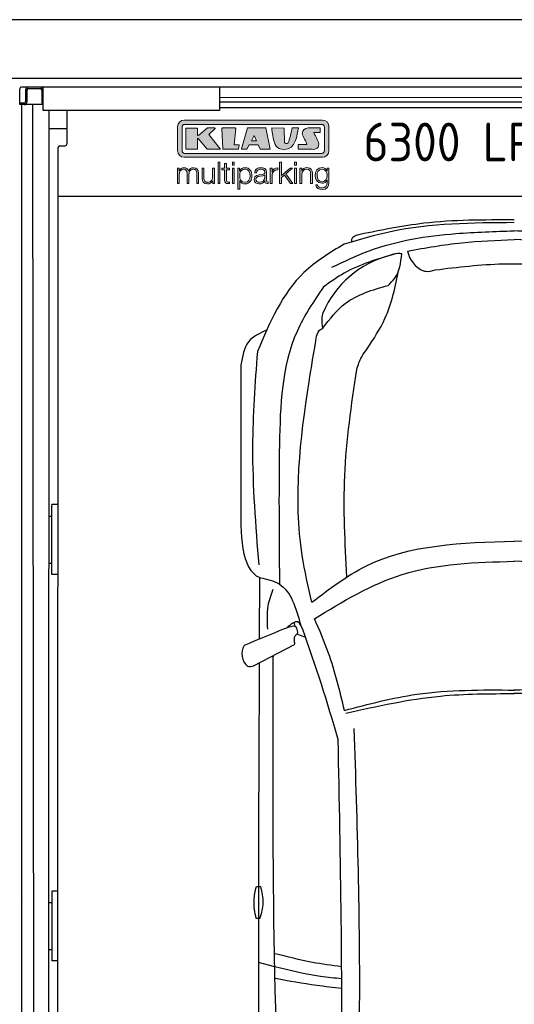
# Model space of a CAD drawing. Header units: millimetres. Extents: x 0 to 9541, y -929 to 5900.
# Tile 8 of 9: x 6100 to 7789, y 2537 to 5900. Entities that reach past the tile are written whole.
import ezdxf

# ---------------------------------------------------------------- set-up
doc = ezdxf.new("R2010")
doc.units = ezdxf.units.MM
for name, color, linetype, lineweight in [('car', 10, 'Continuous', 25), ('Gebäude', 7, 'Continuous', 25), ('Logo', 7, 'Continuous', 25), ('Plattform', 7, 'Continuous', 25)]:
    doc.layers.add(name, color=color, linetype=linetype, lineweight=lineweight)
doc.styles.get("Standard").update_dxf_attribs({"font": 'ISOCP.SHX'})

# ---------------------------------------------------------------- blocks, each defined once
blk = doc.blocks.new('KLAUS')
at = {"layer": 'Logo'}
h = blk.add_hatch(color=8, dxfattribs=at)
h.dxf.hatch_style = 2
edge = h.paths.add_edge_path()
edge.add_spline(control_points=[(3.6, 29.09), (2.88, 29.09), (2.3, 28.51), (2.3, 27.8), (2.3, 27.8), (2.3, 16.11), (2.3, 16.11), (2.3, 15.39), (2.88, 14.81), (3.6, 14.81), (3.6, 14.81), (71.16, 14.81), (71.16, 14.81), (71.88, 14.81), (72.46, 15.39), (72.46, 16.11), (72.46, 16.11), (72.46, 27.8), (72.46, 27.8), (72.46, 28.51), (71.88, 29.09), (71.16, 29.09), (71.16, 29.09), (3.6, 29.09), (3.6, 29.09), (3.6, 29.09), (3.6, 29.09), (3.6, 29.09)], knot_values=[0, 0, 0, 0, 1, 1, 1, 2, 2, 2, 3, 3, 3, 4, 4, 4, 5, 5, 5, 6, 6, 6, 7, 7, 7, 8, 8, 8, 9, 9, 9, 9], degree=3, periodic=0)
edge = h.paths.add_edge_path()
edge.add_spline(control_points=[(3.35, 31.23), (3.35, 31.23), (71.47, 31.23), (71.47, 31.23), (73.26, 31.23), (74.71, 29.77), (74.71, 27.99), (74.71, 27.99), (74.71, 16.17), (74.71, 16.17), (74.71, 14.38), (73.26, 12.93), (71.47, 12.93), (71.47, 12.93), (3.35, 12.93), (3.35, 12.93), (1.56, 12.93), (0.11, 14.38), (0.11, 16.17), (0.11, 16.17), (0.11, 27.99), (0.11, 27.99), (0.11, 29.77), (1.56, 31.23), (3.35, 31.23), (3.35, 31.23), (3.35, 31.23), (3.35, 31.23)], knot_values=[0, 0, 0, 0, 1, 1, 1, 2, 2, 2, 3, 3, 3, 4, 4, 4, 5, 5, 5, 6, 6, 6, 7, 7, 7, 8, 8, 8, 9, 9, 9, 9], degree=3, periodic=0)
h = blk.add_hatch(color=8, dxfattribs=at)
h.dxf.hatch_style = 2
edge = h.paths.add_edge_path()
edge.add_spline(control_points=[(4.5, 27.33), (4.5, 27.33), (9.7, 27.33), (9.7, 27.33), (9.84, 27.33), (9.96, 27.22), (9.96, 27.08), (9.96, 27.08), (9.96, 23.69), (9.96, 23.69), (9.96, 23.69), (9.94, 23.64), (10.04, 23.59), (10.14, 23.53), (10.2, 23.57), (10.2, 23.57), (10.2, 23.57), (10.51, 23.75), (10.51, 23.75), (10.51, 23.75), (14.94, 27.33), (14.94, 27.33), (14.94, 27.33), (18.41, 27.33), (18.41, 27.33), (18.41, 27.33), (18.49, 27.33), (18.56, 27.2), (18.65, 27.04), (18.53, 26.91), (18.53, 26.91), (18.53, 26.91), (15.49, 24.11), (15.49, 24.11), (15.49, 24.11), (21.14, 17.06), (21.14, 17.06), (21.14, 17.06), (21.13, 16.91), (21.13, 16.91), (21.08, 16.84), (20.99, 16.82), (20.99, 16.82), (20.99, 16.82), (14.7, 16.82), (14.7, 16.82), (14.7, 16.82), (10.26, 22.17), (10.26, 22.17), (10.26, 22.17), (10.19, 22.24), (10.08, 22.21), (9.97, 22.18), (9.96, 22.11), (9.96, 22.11), (9.96, 22.11), (9.96, 17.08), (9.96, 17.08), (9.96, 16.94), (9.84, 16.82), (9.7, 16.82), (9.7, 16.82), (4.5, 16.82), (4.5, 16.82), (4.36, 16.82), (4.25, 16.94), (4.25, 17.08), (4.25, 17.08), (4.25, 27.08), (4.25, 27.08), (4.25, 27.22), (4.36, 27.33), (4.5, 27.33), (4.5, 27.33), (4.5, 27.33), (4.5, 27.33)], knot_values=[0, 0, 0, 0, 1, 1, 1, 2, 2, 2, 3, 3, 3, 4, 4, 4, 5, 5, 5, 6, 6, 6, 7, 7, 7, 8, 8, 8, 9, 9, 9, 10, 10, 10, 11, 11, 11, 12, 12, 12, 13, 13, 13, 14, 14, 14, 15, 15, 15, 16, 16, 16, 17, 17, 17, 18, 18, 18, 19, 19, 19, 20, 20, 20, 21, 21, 21, 22, 22, 22, 23, 23, 23, 24, 24, 24, 25, 25, 25, 25], degree=3, periodic=0)
h = blk.add_hatch(color=8, dxfattribs=at)
h.dxf.hatch_style = 2
h.paths.add_polyline_path([(22.42, 17.06), (21.97, 27.15), (22.24, 27.33), (28.55, 27.33), (28.86, 26.97), (28.01, 19.08), (30.26, 19.07), (30.44, 18.95), (30.08, 16.95), (29.49, 16.82), (22.6, 16.82)])
h = blk.add_hatch(color=8, dxfattribs=at)
h.paths.add_polyline_path([(36.52, 21.01), (38.93, 21.01), (37.87, 23.57)])
h.paths.add_polyline_path([(34.52, 27.33), (43.65, 27.33), (45.76, 16.94), (45.57, 16.82), (40.83, 16.82), (39.89, 18.95), (35.42, 18.95), (34.27, 16.82), (31.78, 16.82), (31.66, 17)])
h = blk.add_hatch(color=8, dxfattribs=at)
h.dxf.hatch_style = 2
edge = h.paths.add_edge_path()
edge.add_spline(control_points=[(52.69, 27.32), (52.69, 27.32), (52.88, 20.14), (52.88, 20.14), (53.01, 19.89), (53.2, 19.77), (53.43, 19.71), (53.91, 19.59), (54.43, 19.57), (54.64, 20.03), (55.23, 21.34), (56.27, 25.45), (56.6, 27.33), (56.6, 27.33), (59.77, 27.33), (59.77, 27.33), (58.77, 23.9), (58.56, 16.82), (52.63, 16.76), (48.72, 16.72), (48.01, 19.35), (47.27, 22.24), (46.89, 23.68), (46.54, 27.33), (46.54, 27.33), (46.54, 27.33), (52.69, 27.32), (52.69, 27.32), (52.69, 27.32), (52.69, 27.32), (52.69, 27.32)], knot_values=[0, 0, 0, 0, 1, 1, 1, 2, 2, 2, 3, 3, 3, 4, 4, 4, 5, 5, 5, 6, 6, 6, 7, 7, 7, 8, 8, 8, 9, 9, 9, 10, 10, 10, 10], degree=3, periodic=0)
h = blk.add_hatch(color=8, dxfattribs=at)
h.dxf.hatch_style = 2
edge = h.paths.add_edge_path()
edge.add_spline(control_points=[(64.46, 27.33), (64.46, 27.33), (70.31, 27.33), (70.31, 27.33), (70.31, 26.52), (70.31, 26.02), (70.31, 25.12), (70.31, 25.12), (67.3, 25.12), (67.3, 25.12), (67.24, 25.04), (67.25, 25.11), (67.25, 24.91), (67.25, 24.88), (69.73, 20.38), (69.73, 19.57), (69.73, 16.4), (67.22, 16.81), (65.9, 16.82), (65.9, 16.82), (59.59, 16.82), (59.59, 16.82), (59.59, 17.76), (59.59, 18.23), (59.59, 19.14), (59.59, 19.14), (63.75, 19.14), (63.75, 19.14), (63.82, 19.22), (63.81, 19.11), (63.81, 19.31), (63.81, 20.32), (61.58, 23.06), (61.58, 24.63), (61.58, 26.33), (62.83, 27.34), (64.46, 27.33), (64.46, 27.33), (64.46, 27.33), (64.46, 27.33)], knot_values=[0, 0, 0, 0, 1, 1, 1, 2, 2, 2, 3, 3, 3, 4, 4, 4, 5, 5, 5, 6, 6, 6, 7, 7, 7, 8, 8, 8, 9, 9, 9, 10, 10, 10, 11, 11, 11, 12, 12, 12, 13, 13, 13, 13], degree=3, periodic=0)
h = blk.add_hatch(color=30, dxfattribs=at)
h.dxf.hatch_style = 2
h.paths.add_polyline_path([(20.07, 0), (20.99, 0), (20.99, 10.45), (20.07, 10.45)])
h = blk.add_hatch(color=30, dxfattribs=at)
h.dxf.hatch_style = 2
edge = h.paths.add_edge_path()
edge.add_spline(control_points=[(24.22, 9.82), (24.22, 9.82), (23.3, 9.82), (23.3, 9.82), (23.3, 9.82), (23.3, 7.55), (23.3, 7.55), (23.3, 7.55), (21.98, 7.55), (21.98, 7.55), (21.98, 7.55), (21.98, 6.78), (21.98, 6.78), (21.98, 6.78), (23.3, 6.78), (23.3, 6.78), (23.3, 6.78), (23.3, 1.61), (23.3, 1.61), (23.28, 0.32), (23.71, -0.09), (24.94, -0.09), (25.22, -0.09), (25.48, -0.06), (25.76, -0.06), (25.76, -0.06), (25.76, 0.73), (25.76, 0.73), (25.5, 0.7), (25.23, 0.69), (24.97, 0.69), (24.31, 0.73), (24.22, 1.08), (24.22, 1.68), (24.22, 1.68), (24.22, 6.78), (24.22, 6.78), (24.22, 6.78), (25.76, 6.78), (25.76, 6.78), (25.76, 6.78), (25.76, 7.55), (25.76, 7.55), (25.76, 7.55), (24.22, 7.55), (24.22, 7.55), (24.22, 7.55), (24.22, 9.82), (24.22, 9.82), (24.22, 9.82), (24.22, 9.82), (24.22, 9.82)], knot_values=[0, 0, 0, 0, 1, 1, 1, 2, 2, 2, 3, 3, 3, 4, 4, 4, 5, 5, 5, 6, 6, 6, 7, 7, 7, 8, 8, 8, 9, 9, 9, 10, 10, 10, 11, 11, 11, 12, 12, 12, 13, 13, 13, 14, 14, 14, 15, 15, 15, 16, 16, 16, 17, 17, 17, 17], degree=3, periodic=0)
h = blk.add_hatch(color=30, dxfattribs=at)
h.paths.add_polyline_path([(27.1, 0), (28.03, 0), (28.03, 7.55), (27.1, 7.55)])
h.paths.add_polyline_path([(27.1, 8.98), (28.03, 8.98), (28.03, 10.45), (27.1, 10.45)])
h = blk.add_hatch(color=30, dxfattribs=at)
h.dxf.hatch_style = 2
h.paths.add_polyline_path([(50.4, 0), (51.32, 0), (51.32, 2.87), (52.82, 4.11), (55.8, 0), (56.96, 0), (53.52, 4.76), (56.74, 7.55), (55.51, 7.55), (51.32, 3.89), (51.32, 10.45), (50.4, 10.45)])
h = blk.add_hatch(color=30, dxfattribs=at)
h.paths.add_polyline_path([(57.74, 0), (58.66, 0), (58.66, 7.55), (57.74, 7.55)])
h.paths.add_polyline_path([(57.74, 8.98), (58.66, 8.98), (58.66, 10.45), (57.74, 10.45)])
h = blk.add_hatch(color=30, dxfattribs=at)
h.dxf.hatch_style = 2
edge = h.paths.add_edge_path()
edge.add_spline(control_points=[(0, 0), (0, 0), (0.92, 0), (0.92, 0), (0.92, 0), (0.92, 4.22), (0.92, 4.22), (0.94, 5.8), (1.58, 7), (3.18, 7), (4.35, 7), (4.77, 6.15), (4.76, 5.12), (4.76, 5.12), (4.76, 0), (4.76, 0), (4.76, 0), (5.68, 0), (5.68, 0), (5.68, 0), (5.68, 4.27), (5.68, 4.27), (5.68, 5.68), (6.14, 7), (7.73, 7), (9.05, 7), (9.52, 6.32), (9.52, 5.08), (9.52, 5.08), (9.52, 0), (9.52, 0), (9.52, 0), (10.44, 0), (10.44, 0), (10.44, 0), (10.44, 5.12), (10.44, 5.12), (10.44, 6.91), (9.59, 7.77), (7.94, 7.77), (6.94, 7.77), (5.99, 7.29), (5.54, 6.3), (5.26, 7.29), (4.36, 7.77), (3.37, 7.77), (2.17, 7.77), (1.38, 7.19), (0.89, 6.28), (0.89, 6.28), (0.85, 6.28), (0.85, 6.28), (0.85, 6.28), (0.85, 7.55), (0.85, 7.55), (0.85, 7.55), (0, 7.55), (0, 7.55), (0, 7.55), (0, 0), (0, 0), (0, 0), (0, 0), (0, 0)], knot_values=[0, 0, 0, 0, 1, 1, 1, 2, 2, 2, 3, 3, 3, 4, 4, 4, 5, 5, 5, 6, 6, 6, 7, 7, 7, 8, 8, 8, 9, 9, 9, 10, 10, 10, 11, 11, 11, 12, 12, 12, 13, 13, 13, 14, 14, 14, 15, 15, 15, 16, 16, 16, 17, 17, 17, 18, 18, 18, 19, 19, 19, 20, 20, 20, 21, 21, 21, 21], degree=3, periodic=0)
h = blk.add_hatch(color=30, dxfattribs=at)
h.dxf.hatch_style = 2
edge = h.paths.add_edge_path()
edge.add_spline(control_points=[(18.31, 7.55), (18.31, 7.55), (17.39, 7.55), (17.39, 7.55), (17.39, 7.55), (17.39, 3.59), (17.39, 3.59), (17.39, 2.05), (16.7, 0.56), (15.12, 0.56), (13.66, 0.56), (13.15, 1.27), (13.1, 2.64), (13.1, 2.64), (13.1, 7.55), (13.1, 7.55), (13.1, 7.55), (12.18, 7.55), (12.18, 7.55), (12.18, 7.55), (12.18, 2.65), (12.18, 2.65), (12.18, 0.89), (12.93, -0.22), (14.83, -0.22), (15.96, -0.22), (16.95, 0.35), (17.44, 1.36), (17.44, 1.36), (17.47, 1.36), (17.47, 1.36), (17.47, 1.36), (17.47, 0), (17.47, 0), (17.47, 0), (18.31, 0), (18.31, 0), (18.31, 0), (18.31, 7.55), (18.31, 7.55), (18.31, 7.55), (18.31, 7.55), (18.31, 7.55)], knot_values=[0, 0, 0, 0, 1, 1, 1, 2, 2, 2, 3, 3, 3, 4, 4, 4, 5, 5, 5, 6, 6, 6, 7, 7, 7, 8, 8, 8, 9, 9, 9, 10, 10, 10, 11, 11, 11, 12, 12, 12, 13, 13, 13, 14, 14, 14, 14], degree=3, periodic=0)
h = blk.add_hatch(color=30, dxfattribs=at)
edge = h.paths.add_edge_path()
edge.add_spline(control_points=[(35.84, 3.78), (35.84, 2.21), (35.12, 0.56), (33.37, 0.56), (31.4, 0.56), (30.72, 2.21), (30.72, 3.78), (30.72, 5.49), (31.33, 7), (33.37, 7), (35.12, 7), (35.84, 5.34), (35.84, 3.78), (35.84, 3.78), (35.84, 3.78), (35.84, 3.78)], knot_values=[0, 0, 0, 0, 1, 1, 1, 2, 2, 2, 3, 3, 3, 4, 4, 4, 5, 5, 5, 5], degree=3, periodic=0)
edge = h.paths.add_edge_path()
edge.add_spline(control_points=[(29.79, -2.8), (29.79, -2.8), (30.72, -2.8), (30.72, -2.8), (30.72, -2.8), (30.72, 1.43), (30.72, 1.43), (30.72, 1.43), (30.74, 1.43), (30.74, 1.43), (31.14, 0.35), (32.24, -0.22), (33.37, -0.22), (35.66, -0.22), (36.76, 1.64), (36.76, 3.78), (36.76, 5.91), (35.66, 7.77), (33.37, 7.77), (32.15, 7.77), (31.1, 7.14), (30.67, 6.12), (30.67, 6.12), (30.64, 6.12), (30.64, 6.12), (30.64, 6.12), (30.64, 7.55), (30.64, 7.55), (30.64, 7.55), (29.79, 7.55), (29.79, 7.55), (29.79, 7.55), (29.79, -2.8), (29.79, -2.8), (29.79, -2.8), (29.79, -2.8), (29.79, -2.8)], knot_values=[0, 0, 0, 0, 1, 1, 1, 2, 2, 2, 3, 3, 3, 4, 4, 4, 5, 5, 5, 6, 6, 6, 7, 7, 7, 8, 8, 8, 9, 9, 9, 10, 10, 10, 11, 11, 11, 12, 12, 12, 12], degree=3, periodic=0)
h = blk.add_hatch(color=30, dxfattribs=at)
edge = h.paths.add_edge_path()
edge.add_spline(control_points=[(43.03, 2.93), (43.04, 1.45), (41.8, 0.56), (40.39, 0.56), (39.53, 0.56), (38.71, 1.13), (38.71, 2.05), (38.71, 3.53), (40.66, 3.51), (42.22, 3.79), (42.47, 3.84), (42.88, 3.91), (43, 4.13), (43, 4.13), (43.03, 4.13), (43.03, 4.13), (43.03, 4.13), (43.03, 2.93), (43.03, 2.93), (43.03, 2.93), (43.03, 2.93), (43.03, 2.93)], knot_values=[0, 0, 0, 0, 1, 1, 1, 2, 2, 2, 3, 3, 3, 4, 4, 4, 5, 5, 5, 6, 6, 6, 7, 7, 7, 7], degree=3, periodic=0)
edge = h.paths.add_edge_path()
edge.add_spline(control_points=[(39.03, 5.24), (39.06, 6.47), (39.91, 7), (41.05, 7), (42.14, 7), (43.03, 6.69), (43.03, 5.45), (43.03, 4.61), (42.6, 4.51), (41.84, 4.42), (39.85, 4.19), (37.79, 4.11), (37.79, 1.99), (37.79, 0.47), (38.93, -0.22), (40.32, -0.22), (41.77, -0.22), (42.43, 0.34), (43.07, 1.32), (43.07, 1.32), (43.1, 1.32), (43.1, 1.32), (43.1, 0.53), (43.25, 0), (44.19, 0), (44.43, 0), (44.58, 0.01), (44.79, 0.06), (44.79, 0.06), (44.79, 0.83), (44.79, 0.83), (44.71, 0.81), (44.6, 0.78), (44.49, 0.78), (44.13, 0.78), (43.95, 0.98), (43.95, 1.33), (43.95, 1.33), (43.95, 5.34), (43.95, 5.34), (43.95, 7.36), (42.5, 7.77), (41.17, 7.77), (39.44, 7.77), (38.2, 7.01), (38.11, 5.24), (38.11, 5.24), (39.03, 5.24), (39.03, 5.24), (39.03, 5.24), (39.03, 5.24), (39.03, 5.24)], knot_values=[0, 0, 0, 0, 1, 1, 1, 2, 2, 2, 3, 3, 3, 4, 4, 4, 5, 5, 5, 6, 6, 6, 7, 7, 7, 8, 8, 8, 9, 9, 9, 10, 10, 10, 11, 11, 11, 12, 12, 12, 13, 13, 13, 14, 14, 14, 15, 15, 15, 16, 16, 16, 17, 17, 17, 17], degree=3, periodic=0)
h = blk.add_hatch(color=30, dxfattribs=at)
h.dxf.hatch_style = 2
edge = h.paths.add_edge_path()
edge.add_spline(control_points=[(45.79, 0), (45.79, 0), (46.71, 0), (46.71, 0), (46.71, 0), (46.71, 4.03), (46.71, 4.03), (46.71, 5.59), (47.85, 6.82), (49.52, 6.73), (49.52, 6.73), (49.52, 7.66), (49.52, 7.66), (48.16, 7.72), (47.14, 7), (46.67, 5.78), (46.67, 5.78), (46.64, 5.78), (46.64, 5.78), (46.64, 5.78), (46.64, 7.55), (46.64, 7.55), (46.64, 7.55), (45.79, 7.55), (45.79, 7.55), (45.79, 7.55), (45.79, 0), (45.79, 0), (45.79, 0), (45.79, 0), (45.79, 0)], knot_values=[0, 0, 0, 0, 1, 1, 1, 2, 2, 2, 3, 3, 3, 4, 4, 4, 5, 5, 5, 6, 6, 6, 7, 7, 7, 8, 8, 8, 9, 9, 9, 10, 10, 10, 10], degree=3, periodic=0)
h = blk.add_hatch(color=30, dxfattribs=at)
h.dxf.hatch_style = 2
edge = h.paths.add_edge_path()
edge.add_spline(control_points=[(60.41, 0), (60.41, 0), (61.33, 0), (61.33, 0), (61.33, 0), (61.33, 4.41), (61.33, 4.41), (61.36, 5.89), (62.24, 7), (63.7, 7), (65.2, 7), (65.62, 6.02), (65.62, 4.71), (65.62, 4.71), (65.62, 0), (65.62, 0), (65.62, 0), (66.54, 0), (66.54, 0), (66.54, 0), (66.54, 4.86), (66.54, 4.86), (66.54, 6.66), (65.9, 7.77), (63.78, 7.77), (62.71, 7.77), (61.7, 7.16), (61.36, 6.25), (61.36, 6.25), (61.33, 6.25), (61.33, 6.25), (61.33, 6.25), (61.33, 7.55), (61.33, 7.55), (61.33, 7.55), (60.41, 7.55), (60.41, 7.55), (60.41, 7.55), (60.41, 0), (60.41, 0), (60.41, 0), (60.41, 0), (60.41, 0)], knot_values=[0, 0, 0, 0, 1, 1, 1, 2, 2, 2, 3, 3, 3, 4, 4, 4, 5, 5, 5, 6, 6, 6, 7, 7, 7, 8, 8, 8, 9, 9, 9, 10, 10, 10, 11, 11, 11, 12, 12, 12, 13, 13, 13, 14, 14, 14, 14], degree=3, periodic=0)
h = blk.add_hatch(color=30, dxfattribs=at)
edge = h.paths.add_edge_path()
edge.add_spline(control_points=[(71.32, 0.86), (69.62, 0.86), (68.83, 2.34), (68.83, 3.86), (68.83, 5.43), (69.56, 7), (71.32, 7), (73.06, 7), (73.75, 5.34), (73.75, 3.86), (73.75, 2.33), (72.91, 0.86), (71.32, 0.86), (71.32, 0.86), (71.32, 0.86), (71.32, 0.86)], knot_values=[0, 0, 0, 0, 1, 1, 1, 2, 2, 2, 3, 3, 3, 4, 4, 4, 5, 5, 5, 5], degree=3, periodic=0)
edge = h.paths.add_edge_path()
edge.add_spline(control_points=[(74.67, 7.55), (74.67, 7.55), (73.75, 7.55), (73.75, 7.55), (73.75, 7.55), (73.75, 6.25), (73.75, 6.25), (73.75, 6.25), (73.72, 6.25), (73.72, 6.25), (73.35, 7.09), (72.41, 7.77), (71.32, 7.77), (69.13, 7.77), (67.9, 6.05), (67.9, 3.97), (67.9, 1.82), (68.9, 0.09), (71.32, 0.09), (72.4, 0.09), (73.29, 0.72), (73.72, 1.64), (73.72, 1.64), (73.75, 1.64), (73.75, 1.64), (73.75, 1.64), (73.75, 0.61), (73.75, 0.61), (73.75, -1.23), (73.01, -2.24), (71.32, -2.24), (70.29, -2.24), (69.31, -1.85), (69.1, -0.73), (69.1, -0.73), (68.18, -0.73), (68.18, -0.73), (68.31, -2.34), (69.81, -3.02), (71.32, -3.02), (73.79, -3.02), (74.65, -1.64), (74.67, 0.61), (74.67, 0.61), (74.67, 7.55), (74.67, 7.55), (74.67, 7.55), (74.67, 7.55), (74.67, 7.55)], knot_values=[0, 0, 0, 0, 1, 1, 1, 2, 2, 2, 3, 3, 3, 4, 4, 4, 5, 5, 5, 6, 6, 6, 7, 7, 7, 8, 8, 8, 9, 9, 9, 10, 10, 10, 11, 11, 11, 12, 12, 12, 13, 13, 13, 14, 14, 14, 15, 15, 15, 16, 16, 16, 16], degree=3, periodic=0)
at = {"layer": 'Logo', "lineweight": 0}
for points in [[(22.42, 17.06), (21.97, 27.15), (22.24, 27.33), (28.55, 27.33), (28.86, 26.97), (28.01, 19.08), (30.26, 19.07), (30.44, 18.95), (30.08, 16.95), (29.49, 16.82), (22.6, 16.82), (22.42, 17.06), (22.42, 17.06)], [(34.52, 27.33), (43.65, 27.33), (45.76, 16.94), (45.57, 16.82), (40.83, 16.82), (39.89, 18.95), (35.42, 18.95), (34.27, 16.82), (31.78, 16.82), (31.66, 17), (34.52, 27.33), (34.52, 27.33)], [(36.52, 21.01), (38.93, 21.01), (37.87, 23.57), (36.52, 21.01), (36.52, 21.01)], [(20.07, 0), (20.99, 0), (20.99, 10.45), (20.07, 10.45), (20.07, 0), (20.07, 0)], [(27.1, 8.98), (28.03, 8.98), (28.03, 10.45), (27.1, 10.45), (27.1, 8.98), (27.1, 8.98)], [(50.4, 0), (51.32, 0), (51.32, 2.87), (52.82, 4.11), (55.8, 0), (56.96, 0), (53.52, 4.76), (56.74, 7.55), (55.51, 7.55), (51.32, 3.89), (51.32, 10.45), (50.4, 10.45), (50.4, 0), (50.4, 0)], [(57.74, 8.98), (58.66, 8.98), (58.66, 10.45), (57.74, 10.45), (57.74, 8.98), (57.74, 8.98)], [(27.1, 0), (28.03, 0), (28.03, 7.55), (27.1, 7.55), (27.1, 0), (27.1, 0)], [(57.74, 0), (58.66, 0), (58.66, 7.55), (57.74, 7.55), (57.74, 0), (57.74, 0)]]:
    blk.add_lwpolyline(points, dxfattribs=at)
for points, knots in [([(3.35, 31.23), (3.35, 31.23), (71.47, 31.23), (71.47, 31.23), (73.26, 31.23), (74.71, 29.77), (74.71, 27.99), (74.71, 27.99), (74.71, 16.17), (74.71, 16.17), (74.71, 14.38), (73.26, 12.93), (71.47, 12.93), (71.47, 12.93), (3.35, 12.93), (3.35, 12.93), (1.56, 12.93), (0.11, 14.38), (0.11, 16.17), (0.11, 16.17), (0.11, 27.99), (0.11, 27.99), (0.11, 29.77), (1.56, 31.23), (3.35, 31.23), (3.35, 31.23), (3.35, 31.23), (3.35, 31.23)], [0, 0, 0, 0, 1, 1, 1, 2, 2, 2, 3, 3, 3, 4, 4, 4, 5, 5, 5, 6, 6, 6, 7, 7, 7, 8, 8, 8, 9, 9, 9, 9]), ([(3.6, 29.09), (2.88, 29.09), (2.3, 28.51), (2.3, 27.8), (2.3, 27.8), (2.3, 16.11), (2.3, 16.11), (2.3, 15.39), (2.88, 14.81), (3.6, 14.81), (3.6, 14.81), (71.16, 14.81), (71.16, 14.81), (71.88, 14.81), (72.46, 15.39), (72.46, 16.11), (72.46, 16.11), (72.46, 27.8), (72.46, 27.8), (72.46, 28.51), (71.88, 29.09), (71.16, 29.09), (71.16, 29.09), (3.6, 29.09), (3.6, 29.09), (3.6, 29.09), (3.6, 29.09), (3.6, 29.09)], [0, 0, 0, 0, 1, 1, 1, 2, 2, 2, 3, 3, 3, 4, 4, 4, 5, 5, 5, 6, 6, 6, 7, 7, 7, 8, 8, 8, 9, 9, 9, 9]), ([(4.5, 27.33), (4.5, 27.33), (9.7, 27.33), (9.7, 27.33), (9.84, 27.33), (9.96, 27.22), (9.96, 27.08), (9.96, 27.08), (9.96, 23.69), (9.96, 23.69), (9.96, 23.69), (9.94, 23.64), (10.04, 23.59), (10.14, 23.53), (10.2, 23.57), (10.2, 23.57), (10.2, 23.57), (10.51, 23.75), (10.51, 23.75), (10.51, 23.75), (14.94, 27.33), (14.94, 27.33), (14.94, 27.33), (18.41, 27.33), (18.41, 27.33), (18.41, 27.33), (18.49, 27.33), (18.56, 27.2), (18.65, 27.04), (18.53, 26.91), (18.53, 26.91), (18.53, 26.91), (15.49, 24.11), (15.49, 24.11), (15.49, 24.11), (21.14, 17.06), (21.14, 17.06), (21.14, 17.06), (21.13, 16.91), (21.13, 16.91), (21.08, 16.84), (20.99, 16.82), (20.99, 16.82), (20.99, 16.82), (14.7, 16.82), (14.7, 16.82), (14.7, 16.82), (10.26, 22.17), (10.26, 22.17), (10.26, 22.17), (10.19, 22.24), (10.08, 22.21), (9.97, 22.18), (9.96, 22.11), (9.96, 22.11), (9.96, 22.11), (9.96, 17.08), (9.96, 17.08), (9.96, 16.94), (9.84, 16.82), (9.7, 16.82), (9.7, 16.82), (4.5, 16.82), (4.5, 16.82), (4.36, 16.82), (4.25, 16.94), (4.25, 17.08), (4.25, 17.08), (4.25, 27.08), (4.25, 27.08), (4.25, 27.22), (4.36, 27.33), (4.5, 27.33), (4.5, 27.33), (4.5, 27.33), (4.5, 27.33)], [0, 0, 0, 0, 1, 1, 1, 2, 2, 2, 3, 3, 3, 4, 4, 4, 5, 5, 5, 6, 6, 6, 7, 7, 7, 8, 8, 8, 9, 9, 9, 10, 10, 10, 11, 11, 11, 12, 12, 12, 13, 13, 13, 14, 14, 14, 15, 15, 15, 16, 16, 16, 17, 17, 17, 18, 18, 18, 19, 19, 19, 20, 20, 20, 21, 21, 21, 22, 22, 22, 23, 23, 23, 24, 24, 24, 25, 25, 25, 25]), ([(52.69, 27.32), (52.69, 27.32), (52.88, 20.14), (52.88, 20.14), (53.01, 19.89), (53.2, 19.77), (53.43, 19.71), (53.91, 19.59), (54.43, 19.57), (54.64, 20.03), (55.23, 21.34), (56.27, 25.45), (56.6, 27.33), (56.6, 27.33), (59.77, 27.33), (59.77, 27.33), (58.77, 23.9), (58.56, 16.82), (52.63, 16.76), (48.72, 16.72), (48.01, 19.35), (47.27, 22.24), (46.89, 23.68), (46.54, 27.33), (46.54, 27.33), (46.54, 27.33), (52.69, 27.32), (52.69, 27.32), (52.69, 27.32), (52.69, 27.32), (52.69, 27.32)], [0, 0, 0, 0, 1, 1, 1, 2, 2, 2, 3, 3, 3, 4, 4, 4, 5, 5, 5, 6, 6, 6, 7, 7, 7, 8, 8, 8, 9, 9, 9, 10, 10, 10, 10]), ([(64.46, 27.33), (64.46, 27.33), (70.31, 27.33), (70.31, 27.33), (70.31, 26.52), (70.31, 26.02), (70.31, 25.12), (70.31, 25.12), (67.3, 25.12), (67.3, 25.12), (67.24, 25.04), (67.25, 25.11), (67.25, 24.91), (67.25, 24.88), (69.73, 20.38), (69.73, 19.57), (69.73, 16.4), (67.22, 16.81), (65.9, 16.82), (65.9, 16.82), (59.59, 16.82), (59.59, 16.82), (59.59, 17.76), (59.59, 18.23), (59.59, 19.14), (59.59, 19.14), (63.75, 19.14), (63.75, 19.14), (63.82, 19.22), (63.81, 19.11), (63.81, 19.31), (63.81, 20.32), (61.58, 23.06), (61.58, 24.63), (61.58, 26.33), (62.83, 27.34), (64.46, 27.33), (64.46, 27.33), (64.46, 27.33), (64.46, 27.33)], [0, 0, 0, 0, 1, 1, 1, 2, 2, 2, 3, 3, 3, 4, 4, 4, 5, 5, 5, 6, 6, 6, 7, 7, 7, 8, 8, 8, 9, 9, 9, 10, 10, 10, 11, 11, 11, 12, 12, 12, 13, 13, 13, 13]), ([(24.22, 9.82), (24.22, 9.82), (23.3, 9.82), (23.3, 9.82), (23.3, 9.82), (23.3, 7.55), (23.3, 7.55), (23.3, 7.55), (21.98, 7.55), (21.98, 7.55), (21.98, 7.55), (21.98, 6.78), (21.98, 6.78), (21.98, 6.78), (23.3, 6.78), (23.3, 6.78), (23.3, 6.78), (23.3, 1.61), (23.3, 1.61), (23.28, 0.32), (23.71, -0.09), (24.94, -0.09), (25.22, -0.09), (25.48, -0.06), (25.76, -0.06), (25.76, -0.06), (25.76, 0.73), (25.76, 0.73), (25.5, 0.7), (25.23, 0.69), (24.97, 0.69), (24.31, 0.73), (24.22, 1.08), (24.22, 1.68), (24.22, 1.68), (24.22, 6.78), (24.22, 6.78), (24.22, 6.78), (25.76, 6.78), (25.76, 6.78), (25.76, 6.78), (25.76, 7.55), (25.76, 7.55), (25.76, 7.55), (24.22, 7.55), (24.22, 7.55), (24.22, 7.55), (24.22, 9.82), (24.22, 9.82), (24.22, 9.82), (24.22, 9.82), (24.22, 9.82)], [0, 0, 0, 0, 1, 1, 1, 2, 2, 2, 3, 3, 3, 4, 4, 4, 5, 5, 5, 6, 6, 6, 7, 7, 7, 8, 8, 8, 9, 9, 9, 10, 10, 10, 11, 11, 11, 12, 12, 12, 13, 13, 13, 14, 14, 14, 15, 15, 15, 16, 16, 16, 17, 17, 17, 17]), ([(0, 0), (0, 0), (0.92, 0), (0.92, 0), (0.92, 0), (0.92, 4.22), (0.92, 4.22), (0.94, 5.8), (1.58, 7), (3.18, 7), (4.35, 7), (4.77, 6.15), (4.76, 5.12), (4.76, 5.12), (4.76, 0), (4.76, 0), (4.76, 0), (5.68, 0), (5.68, 0), (5.68, 0), (5.68, 4.27), (5.68, 4.27), (5.68, 5.68), (6.14, 7), (7.73, 7), (9.05, 7), (9.52, 6.32), (9.52, 5.08), (9.52, 5.08), (9.52, 0), (9.52, 0), (9.52, 0), (10.44, 0), (10.44, 0), (10.44, 0), (10.44, 5.12), (10.44, 5.12), (10.44, 6.91), (9.59, 7.77), (7.94, 7.77), (6.94, 7.77), (5.99, 7.29), (5.54, 6.3), (5.26, 7.29), (4.36, 7.77), (3.37, 7.77), (2.17, 7.77), (1.38, 7.19), (0.89, 6.28), (0.89, 6.28), (0.85, 6.28), (0.85, 6.28), (0.85, 6.28), (0.85, 7.55), (0.85, 7.55), (0.85, 7.55), (0, 7.55), (0, 7.55), (0, 7.55), (0, 0), (0, 0), (0, 0), (0, 0), (0, 0)], [0, 0, 0, 0, 1, 1, 1, 2, 2, 2, 3, 3, 3, 4, 4, 4, 5, 5, 5, 6, 6, 6, 7, 7, 7, 8, 8, 8, 9, 9, 9, 10, 10, 10, 11, 11, 11, 12, 12, 12, 13, 13, 13, 14, 14, 14, 15, 15, 15, 16, 16, 16, 17, 17, 17, 18, 18, 18, 19, 19, 19, 20, 20, 20, 21, 21, 21, 21]), ([(18.31, 7.55), (18.31, 7.55), (17.39, 7.55), (17.39, 7.55), (17.39, 7.55), (17.39, 3.59), (17.39, 3.59), (17.39, 2.05), (16.7, 0.56), (15.12, 0.56), (13.66, 0.56), (13.15, 1.27), (13.1, 2.64), (13.1, 2.64), (13.1, 7.55), (13.1, 7.55), (13.1, 7.55), (12.18, 7.55), (12.18, 7.55), (12.18, 7.55), (12.18, 2.65), (12.18, 2.65), (12.18, 0.89), (12.93, -0.22), (14.83, -0.22), (15.96, -0.22), (16.95, 0.35), (17.44, 1.36), (17.44, 1.36), (17.47, 1.36), (17.47, 1.36), (17.47, 1.36), (17.47, 0), (17.47, 0), (17.47, 0), (18.31, 0), (18.31, 0), (18.31, 0), (18.31, 7.55), (18.31, 7.55), (18.31, 7.55), (18.31, 7.55), (18.31, 7.55)], [0, 0, 0, 0, 1, 1, 1, 2, 2, 2, 3, 3, 3, 4, 4, 4, 5, 5, 5, 6, 6, 6, 7, 7, 7, 8, 8, 8, 9, 9, 9, 10, 10, 10, 11, 11, 11, 12, 12, 12, 13, 13, 13, 14, 14, 14, 14]), ([(29.79, -2.8), (29.79, -2.8), (30.72, -2.8), (30.72, -2.8), (30.72, -2.8), (30.72, 1.43), (30.72, 1.43), (30.72, 1.43), (30.74, 1.43), (30.74, 1.43), (31.14, 0.35), (32.24, -0.22), (33.37, -0.22), (35.66, -0.22), (36.76, 1.64), (36.76, 3.78), (36.76, 5.91), (35.66, 7.77), (33.37, 7.77), (32.15, 7.77), (31.1, 7.14), (30.67, 6.12), (30.67, 6.12), (30.64, 6.12), (30.64, 6.12), (30.64, 6.12), (30.64, 7.55), (30.64, 7.55), (30.64, 7.55), (29.79, 7.55), (29.79, 7.55), (29.79, 7.55), (29.79, -2.8), (29.79, -2.8), (29.79, -2.8), (29.79, -2.8), (29.79, -2.8)], [0, 0, 0, 0, 1, 1, 1, 2, 2, 2, 3, 3, 3, 4, 4, 4, 5, 5, 5, 6, 6, 6, 7, 7, 7, 8, 8, 8, 9, 9, 9, 10, 10, 10, 11, 11, 11, 12, 12, 12, 12]), ([(35.84, 3.78), (35.84, 2.21), (35.12, 0.56), (33.37, 0.56), (31.4, 0.56), (30.72, 2.21), (30.72, 3.78), (30.72, 5.49), (31.33, 7), (33.37, 7), (35.12, 7), (35.84, 5.34), (35.84, 3.78), (35.84, 3.78), (35.84, 3.78), (35.84, 3.78)], [0, 0, 0, 0, 1, 1, 1, 2, 2, 2, 3, 3, 3, 4, 4, 4, 5, 5, 5, 5]), ([(39.03, 5.24), (39.06, 6.47), (39.91, 7), (41.05, 7), (42.14, 7), (43.03, 6.69), (43.03, 5.45), (43.03, 4.61), (42.6, 4.51), (41.84, 4.42), (39.85, 4.19), (37.79, 4.11), (37.79, 1.99), (37.79, 0.47), (38.93, -0.22), (40.32, -0.22), (41.77, -0.22), (42.43, 0.34), (43.07, 1.32), (43.07, 1.32), (43.1, 1.32), (43.1, 1.32), (43.1, 0.53), (43.25, 0), (44.19, 0), (44.43, 0), (44.58, 0.01), (44.79, 0.06), (44.79, 0.06), (44.79, 0.83), (44.79, 0.83), (44.71, 0.81), (44.6, 0.78), (44.49, 0.78), (44.13, 0.78), (43.95, 0.98), (43.95, 1.33), (43.95, 1.33), (43.95, 5.34), (43.95, 5.34), (43.95, 7.36), (42.5, 7.77), (41.17, 7.77), (39.44, 7.77), (38.2, 7.01), (38.11, 5.24), (38.11, 5.24), (39.03, 5.24), (39.03, 5.24), (39.03, 5.24), (39.03, 5.24), (39.03, 5.24)], [0, 0, 0, 0, 1, 1, 1, 2, 2, 2, 3, 3, 3, 4, 4, 4, 5, 5, 5, 6, 6, 6, 7, 7, 7, 8, 8, 8, 9, 9, 9, 10, 10, 10, 11, 11, 11, 12, 12, 12, 13, 13, 13, 14, 14, 14, 15, 15, 15, 16, 16, 16, 17, 17, 17, 17]), ([(45.79, 0), (45.79, 0), (46.71, 0), (46.71, 0), (46.71, 0), (46.71, 4.03), (46.71, 4.03), (46.71, 5.59), (47.85, 6.82), (49.52, 6.73), (49.52, 6.73), (49.52, 7.66), (49.52, 7.66), (48.16, 7.72), (47.14, 7), (46.67, 5.78), (46.67, 5.78), (46.64, 5.78), (46.64, 5.78), (46.64, 5.78), (46.64, 7.55), (46.64, 7.55), (46.64, 7.55), (45.79, 7.55), (45.79, 7.55), (45.79, 7.55), (45.79, 0), (45.79, 0), (45.79, 0), (45.79, 0), (45.79, 0)], [0, 0, 0, 0, 1, 1, 1, 2, 2, 2, 3, 3, 3, 4, 4, 4, 5, 5, 5, 6, 6, 6, 7, 7, 7, 8, 8, 8, 9, 9, 9, 10, 10, 10, 10]), ([(60.41, 0), (60.41, 0), (61.33, 0), (61.33, 0), (61.33, 0), (61.33, 4.41), (61.33, 4.41), (61.36, 5.89), (62.24, 7), (63.7, 7), (65.2, 7), (65.62, 6.02), (65.62, 4.71), (65.62, 4.71), (65.62, 0), (65.62, 0), (65.62, 0), (66.54, 0), (66.54, 0), (66.54, 0), (66.54, 4.86), (66.54, 4.86), (66.54, 6.66), (65.9, 7.77), (63.78, 7.77), (62.71, 7.77), (61.7, 7.16), (61.36, 6.25), (61.36, 6.25), (61.33, 6.25), (61.33, 6.25), (61.33, 6.25), (61.33, 7.55), (61.33, 7.55), (61.33, 7.55), (60.41, 7.55), (60.41, 7.55), (60.41, 7.55), (60.41, 0), (60.41, 0), (60.41, 0), (60.41, 0), (60.41, 0)], [0, 0, 0, 0, 1, 1, 1, 2, 2, 2, 3, 3, 3, 4, 4, 4, 5, 5, 5, 6, 6, 6, 7, 7, 7, 8, 8, 8, 9, 9, 9, 10, 10, 10, 11, 11, 11, 12, 12, 12, 13, 13, 13, 14, 14, 14, 14]), ([(74.67, 7.55), (74.67, 7.55), (73.75, 7.55), (73.75, 7.55), (73.75, 7.55), (73.75, 6.25), (73.75, 6.25), (73.75, 6.25), (73.72, 6.25), (73.72, 6.25), (73.35, 7.09), (72.41, 7.77), (71.32, 7.77), (69.13, 7.77), (67.9, 6.05), (67.9, 3.97), (67.9, 1.82), (68.9, 0.09), (71.32, 0.09), (72.4, 0.09), (73.29, 0.72), (73.72, 1.64), (73.72, 1.64), (73.75, 1.64), (73.75, 1.64), (73.75, 1.64), (73.75, 0.61), (73.75, 0.61), (73.75, -1.23), (73.01, -2.24), (71.32, -2.24), (70.29, -2.24), (69.31, -1.85), (69.1, -0.73), (69.1, -0.73), (68.18, -0.73), (68.18, -0.73), (68.31, -2.34), (69.81, -3.02), (71.32, -3.02), (73.79, -3.02), (74.65, -1.64), (74.67, 0.61), (74.67, 0.61), (74.67, 7.55), (74.67, 7.55), (74.67, 7.55), (74.67, 7.55), (74.67, 7.55)], [0, 0, 0, 0, 1, 1, 1, 2, 2, 2, 3, 3, 3, 4, 4, 4, 5, 5, 5, 6, 6, 6, 7, 7, 7, 8, 8, 8, 9, 9, 9, 10, 10, 10, 11, 11, 11, 12, 12, 12, 13, 13, 13, 14, 14, 14, 15, 15, 15, 16, 16, 16, 16]), ([(71.32, 0.86), (69.62, 0.86), (68.83, 2.34), (68.83, 3.86), (68.83, 5.43), (69.56, 7), (71.32, 7), (73.06, 7), (73.75, 5.34), (73.75, 3.86), (73.75, 2.33), (72.91, 0.86), (71.32, 0.86), (71.32, 0.86), (71.32, 0.86), (71.32, 0.86)], [0, 0, 0, 0, 1, 1, 1, 2, 2, 2, 3, 3, 3, 4, 4, 4, 5, 5, 5, 5]), ([(43.03, 2.93), (43.04, 1.45), (41.8, 0.56), (40.39, 0.56), (39.53, 0.56), (38.71, 1.13), (38.71, 2.05), (38.71, 3.53), (40.66, 3.51), (42.22, 3.79), (42.47, 3.84), (42.88, 3.91), (43, 4.13), (43, 4.13), (43.03, 4.13), (43.03, 4.13), (43.03, 4.13), (43.03, 2.93), (43.03, 2.93), (43.03, 2.93), (43.03, 2.93), (43.03, 2.93)], [0, 0, 0, 0, 1, 1, 1, 2, 2, 2, 3, 3, 3, 4, 4, 4, 5, 5, 5, 6, 6, 6, 7, 7, 7, 7])]:
    blk.add_open_spline(points, degree=3, knots=knots, dxfattribs=at)
blk = doc.blocks.new('6300_LP270_GL550')
blk.add_line((3280, 5590.1), (3280, 5670.1))
at = {"layer": 'Plattform'}
for p, q in [((3200, 5610.1), (3200, 5664.1)), ((3280, 5670.1), (3206, 5670.1)), ((3220, 5660.1), (3220, 5620.1)), ((3225, 5620.1), (3225, 5660.1)), ((3230, 5665.1), (3270, 5665.1)), ((3275, 5660.1), (3275, 5620.1)), ((6030, 5670.1), (3280, 5670.1)), ((3882.4, 5670.1), (3882.4, 5590.1)), ((6020, 5634.8), (3882.4, 5633.5)), ((3882.4, 5619), (6015, 5619)), ((3215, 5615.1), (3200, 5615.1)), ((3280, 5610.1), (3200, 5610.1)), ((3206.9, 360.1), (3206.9, 5610.1)), ((3249.9, 360.1), (3244.9, 5610.1)), ((3882.4, 5590.1), (3280, 5590.1)), ((3299.6, 350.1), (3300, 5590.1)), ((3361, 5590.1), (3360.9, 5475.6)), ((5939, 5599.5), (3882.4, 5599.5)), ((3361, 5527.5), (3300, 5527.5)), ((3329, 564.5), (3331, 5463.9)), ((3337, 5469.2), (3355.2, 5469.2)), ((5969, 5296.2), (3330.9, 5296.2)), ((3310, 4243.9), (3310, 4243.9)), ((3330.5, 4243.9), (3310, 4243.9)), ((3310, 4005.6), (3310, 4243.9)), ((3300, 4204.9), (3310, 4204.9)), ((3300, 4044.1), (3310, 4044.1)), ((3330.4, 4005.6), (3310, 4005.6)), ((3210.5, 2897.4), (3210.5, 2897.6)), ((3310, 2924), (3310, 2685.6)), ((3329, 2924), (3310, 2924)), ((3300, 2885), (3310, 2885)), ((3300, 2724.2), (3310, 2724.2)), ((3329.9, 2685.6), (3310, 2685.6))]:
    blk.add_line(p, q, dxfattribs=at)
for centre, radius, start, end in [((3206, 5664.1), 6, 90, 180), ((3230, 5660.1), 10, 90, 180), ((3230, 5660.1), 5, 90, 180), ((3270, 5660.1), 10, 2.0174, 90), ((3270, 5660.1), 5, 0, 90), ((3215, 5620.1), 5, 270, 0), ((3215, 5620.1), 10, 270, 0), ((3285, 5620.1), 10, 180, 239.959), ((3355, 5475.2), 5.99, 272.397, 3.6906)]:
    blk.add_arc(centre, radius, start, end, dxfattribs=at)
blk.add_ellipse((3337, 5463.2), major_axis=(-6, 0), ratio=0.999962, start_param=4.712389, end_param=6.283185, dxfattribs=at)
at = {"xscale": 6.929133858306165, "yscale": 6.929133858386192, "zscale": 6.929133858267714, "rotation": 0.011070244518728}
blk.add_blockref('KLAUS', (3738.2, 5340.7), dxfattribs=at)
blk.add_text('6300 LP270', height=132).set_placement((4373.5, 5416.3))
blk = doc.blocks.new('Car LP')
at = {"layer": 'car'}
for p, q in [((-867.3, 3161.7), (-867.1, 3369.1)), ((-799.9, 3388.3), (-799, 3346.2)), ((-747.5, 3202.2), (-747.9, 3217)), ((-740.3, 3176.7), (-711.4, 3165.6)), ((-888, 3067.7), (-748, 3140.9)), ((-815.9, 2040.3), (-871.6, 2054.3))]:
    blk.add_line(p, q, dxfattribs=at)
for points in [[(-878.5, 2313.7), (-863.5, 2313.7)], [(-866.1, 2205.1), (-879.1, 2205.1)]]:
    blk.add_lwpolyline(points, dxfattribs=at)
for centre, radius, start, end in [((-269.3, 4503.1), 95, 191.2232, 245.9025), ((-339.3, 4140), 339.4, 104.3954, 156.6854), ((-6558.1, 1113.7), 6197.2, 15.94535, 19.59622), ((-869.1, 3108.9), 58.5, 150.8177, 226.898), ((-902.4, 3121.5), 55.6, 263.2347, 285.0896)]:
    blk.add_arc(centre, radius, start, end, dxfattribs=at)
for points, knots in [([(1.7, 4581.6), (-140.6, 4580.4), (-337.8, 4578.8), (-525.9, 4523.5), (-578.2, 4508.1)], [0, 0, 0, 0, 423.492842, 586.583376, 586.583376, 586.583376, 586.583376]), ([(-524.1, 4542.4), (-451.9, 4557.1), (-278.7, 4592.3), (-101.8, 4592), (1.5, 4591.7)], [0, 0, 0, 0, 220.289453, 529.069984, 529.069984, 529.069984, 529.069984]), ([(-620.9, 4429), (-578.7, 4449.3), (-445.7, 4513.1), (-230.9, 4546.6), (-64.4, 4551.4), (1.8, 4553.3)], [0, 0, 0, 0, 139.94864, 441.700756, 640.652122, 640.652122, 640.652122, 640.652122]), ([(-552.3, 4515.7), (-552.6, 4519), (-553.9, 4533.9), (-537.1, 4538.7), (-524.1, 4542.4)], [0, 0, 0, 0, 9.435567, 42.507293, 42.507293, 42.507293, 42.507293]), ([(624.7, 4428.5), (582.5, 4448.8), (449.5, 4512.8), (234.8, 4546.4), (68.2, 4551.3), (2, 4553.3)], [0, 0, 0, 0, 139.94864, 441.700756, 640.652122, 640.652122, 640.652122, 640.652122]), ([(-578.2, 4508.1), (-627.1, 4478.6), (-767.3, 4394.4), (-832.6, 4241), (-875.1, 4141.2)], [0, 0, 0, 0, 168.365537, 481.902364, 481.902364, 481.902364, 481.902364]), ([(-362.5, 4484.6), (-300.8, 4495.5), (-180.3, 4516.9), (-58, 4521.3), (1.8, 4523.5)], [0, 0, 0, 0, 187.526256, 366.76554, 366.76554, 366.76554, 366.76554]), ([(366.3, 4484.3), (304.7, 4495.3), (184.1, 4516.7), (61.8, 4521.3), (2, 4523.5)], [0, 0, 0, 0, 187.526256, 366.76554, 366.76554, 366.76554, 366.76554]), ([(-404, 4475), (-464.3, 4457.3), (-552, 4431.4), (-626, 4378.8), (-649.1, 4362.3)], [0, 0, 0, 0, 186.522722, 271.227686, 271.227686, 271.227686, 271.227686]), ([(-428.8, 4366.9), (-420.6, 4374.8), (-391.1, 4402.9), (-385.7, 4444.6), (-381.9, 4474.8)], [0, 0, 0, 0, 33.431605, 120.169321, 120.169321, 120.169321, 120.169321]), ([(-381.9, 4474.8), (-386.6, 4475.4), (-400.9, 4477.4), (-414.5, 4472.2), (-423.7, 4468.7)], [0, 0, 0, 0, 14.118333, 42.779436, 42.779436, 42.779436, 42.779436]), ([(-268.2, 4420.2), (-190.8, 4429.6), (-2.3, 4452.4), (186.7, 4431.2), (298, 4418.7)], [0, 0, 0, 0, 233.394315, 567.891299, 567.891299, 567.891299, 567.891299]), ([(-500.3, 4150.4), (-478.2, 4184.1), (-424, 4266.9), (-403.7, 4364.2), (-391.6, 4421.8)], [0, 0, 0, 0, 120.003178, 294.571312, 294.571312, 294.571312, 294.571312]), ([(-308.1, 4416.4), (-305.4, 4415.9), (-292.1, 4413.5), (-278.8, 4417.3), (-268.2, 4420.2)], [0, 0, 0, 0, 8.160793, 40.335733, 40.335733, 40.335733, 40.335733]), ([(-649.1, 4362.3), (-682.5, 4312.9), (-789.7, 4154.1), (-803.3, 3804.9), (-801.1, 3532), (-799.9, 3388.3)], [0, 0, 0, 0, 177.04348, 568.390213, 1003.585748, 1003.585748, 1003.585748, 1003.585748]), ([(-651.5, 4221.5), (-628, 4252.4), (-571.7, 4326.2), (-481.4, 4351.9), (-428.8, 4366.9)], [0, 0, 0, 0, 113.654972, 272.306786, 272.306786, 272.306786, 272.306786]), ([(-651.5, 4221.5), (-653.1, 4232.3), (-655.6, 4250), (-652.3, 4267.5), (-651, 4274.3)], [0, 0, 0, 0, 32.388359, 53.078266, 53.078266, 53.078266, 53.078266]), ([(-843.1, 4214.8), (-866.8, 4203.8), (-917.4, 4180.2), (-926.3, 4124.4), (-931.1, 4094.8)], [0, 0, 0, 0, 73.771899, 157.828935, 157.828935, 157.828935, 157.828935]), ([(-674, 4186.8), (-672.4, 4195.5), (-669.6, 4210.5), (-656.9, 4218.3), (-651.5, 4221.5)], [0, 0, 0, 0, 25.07844, 43.102018, 43.102018, 43.102018, 43.102018]), ([(-689.1, 3285.2), (-701.5, 3338.3), (-758.6, 3584.4), (-723.3, 3893), (-682.3, 4137.2), (-674, 4186.8)], [0, 0, 0, 0, 163.260571, 756.222817, 907.439026, 907.439026, 907.439026, 907.439026]), ([(-875.1, 4141.2), (-883.1, 4032.7), (-900.9, 3789.9), (-881.2, 3547), (-870.3, 3412.6)], [0, 0, 0, 0, 325.755723, 729.521316, 729.521316, 729.521316, 729.521316]), ([(-536, 4080.4), (-531, 4095), (-522.4, 4120.1), (-506.8, 4141.4), (-500.3, 4150.4)], [0, 0, 0, 0, 45.789849, 78.965923, 78.965923, 78.965923, 78.965923]), ([(-569.4, 3371.2), (-575.5, 3486.7), (-588.2, 3724.2), (-553.7, 3959.5), (-536, 4080.4)], [0, 0, 0, 0, 346.026428, 711.531473, 711.531473, 711.531473, 711.531473]), ([(-689.1, 3285.2), (-629.3, 3330.6), (-431.1, 3481.1), (-176.1, 3488.3), (2, 3493.4)], [0, 0, 0, 0, 221.980537, 735.54049, 735.54049, 735.54049, 735.54049]), ([(691.9, 3284.6), (632.1, 3330.1), (434, 3480.7), (179, 3488.2), (1, 3493.4)], [0, 0, 0, 0, 221.980537, 735.54049, 735.54049, 735.54049, 735.54049]), ([(-680.2, 3228.8), (-582.9, 3287.8), (-374, 3414.7), (-128.9, 3421.3), (2, 3424.8)], [0, 0, 0, 0, 335.657873, 720.766586, 720.766586, 720.766586, 720.766586]), ([(682.9, 3228.2), (585.7, 3287.3), (376.9, 3414.4), (131.8, 3421.1), (0.9, 3424.8)], [0, 0, 0, 0, 335.657873, 720.766586, 720.766586, 720.766586, 720.766586]), ([(-867.1, 3369.1), (-866.9, 3369), (-866.3, 3368.9), (-865.6, 3368.8), (-865.3, 3368.8)], [0, 0, 0, 0, 0.715794, 1.895844, 1.895844, 1.895844, 1.895844]), ([(-865.3, 3368.8), (-842.2, 3363.6), (-765.8, 3346.5), (-743.5, 3265.5), (-727.9, 3209)], [0, 0, 0, 0, 67.724235, 224.331628, 224.331628, 224.331628, 224.331628]), ([(-822, 3328.7), (-828.9, 3310.1), (-844.9, 3266.3), (-842.1, 3219.6), (-840.5, 3192.9)], [0, 0, 0, 0, 59.065939, 138.389817, 138.389817, 138.389817, 138.389817]), ([(-577.9, 2915.4), (-593.6, 2981.5), (-619.1, 3088.9), (-663.2, 3189.9), (-680.2, 3228.8)], [0, 0, 0, 0, 203.213347, 330.239533, 330.239533, 330.239533, 330.239533]), ([(-737.4, 3182.6), (-738.4, 3189.2), (-741.8, 3211.7), (-770.9, 3198.4), (-784, 3193.9)], [0, 0, 0, 0, 17.673761, 59.390654, 59.390654, 59.390654, 59.390654]), ([(-719.8, 3192.2), (-724.7, 3203.3), (-736.7, 3230.6), (-761.1, 3209.5), (-775.6, 3196.9)], [0, 0, 0, 0, 30.332599, 74.48481, 74.48481, 74.48481, 74.48481]), ([(-748.8, 3153), (-748.8, 3158.2), (-748.7, 3166.7), (-743.4, 3173.1), (-741.3, 3175.6)], [0, 0, 0, 0, 14.839685, 24.388973, 24.388973, 24.388973, 24.388973]), ([(-741.3, 3175.6), (-739.8, 3176.8), (-737.6, 3178.7), (-737.4, 3181.6), (-737.4, 3182.6)], [0, 0, 0, 0, 5.393636, 8.285754, 8.285754, 8.285754, 8.285754]), ([(-748, 3140.9), (-747.6, 3142.3), (-746.2, 3146.4), (-749.1, 3150.4), (-748.8, 3153)], [0, 0, 0, 0, 4.417987, 12.430904, 12.430904, 12.430904, 12.430904]), ([(-719.9, 532.3), (-741.2, 748.6), (-825.2, 1600.7), (-822.7, 2457.7), (-820.9, 3097.1)], [0, 0, 0, 0, 651.760698, 2567.87656, 2567.87656, 2567.87656, 2567.87656]), ([(-868.7, 3077.8), (-870.5, 2733.1), (-872.8, 2165.5), (-870.5, 1597.9), (-869.3, 1382.1)], [30.231792, 30.231792, 30.231792, 30.231792, 135.773846, 200.510428, 200.510428, 200.510428, 200.510428]), ([(-577.9, 2915.4), (-496, 2937), (-306.2, 2987), (-109.6, 2985.8), (2.1, 2985.1)], [0, 0, 0, 0, 253.181298, 586.409804, 586.409804, 586.409804, 586.409804]), ([(-572.9, 2906.2), (-465.7, 2930.1), (-276.2, 2972.3), (-82.3, 2972.8), (2.1, 2972.9)], [0, 0, 0, 0, 327.958847, 580.294452, 580.294452, 580.294452, 580.294452]), ([(575.3, 2905.7), (468.2, 2929.7), (278.8, 2972.1), (84.8, 2972.7), (0.4, 2972.9)], [0, 0, 0, 0, 327.958847, 580.294452, 580.294452, 580.294452, 580.294452]), ([(580.4, 2914.9), (498.5, 2936.5), (308.7, 2986.7), (112.2, 2985.7), (0.5, 2985.1)], [0, 0, 0, 0, 253.181298, 586.409804, 586.409804, 586.409804, 586.409804]), ([(-585.2, 568.2), (-557.6, 1005.1), (-509.4, 1766.4), (-533.7, 2528.7), (-544.1, 2853.5)], [0, 0, 0, 0, 1312.347302, 2286.809863, 2286.809863, 2286.809863, 2286.809863]), ([(-623.3, 604.1), (-608.8, 931.3), (-576.3, 1668.4), (-591.1, 2406.1), (-599.3, 2816.2)], [0, 0, 0, 0, 982.4164, 2212.74132, 2212.74132, 2212.74132, 2212.74132]), ([(-879.1, 2205.1), (-883.1, 2225.6), (-890.3, 2262), (-882.1, 2298), (-878.5, 2313.7)], [0, 0, 0, 0, 61.702274, 109.62737, 109.62737, 109.62737, 109.62737]), ([(-866.1, 2205.1), (-860.7, 2222.8), (-849.7, 2258.7), (-858.8, 2295.2), (-863.5, 2313.7)], [0, 0, 0, 0, 54.314538, 110.447745, 110.447745, 110.447745, 110.447745]), ([(-587.6, 2040.3), (-620.9, 2044.2), (-698.2, 2054.8), (-773.8, 2074.4), (-814.7, 2084.4)], [6.432991, 6.432991, 6.432991, 6.432991, 16.542425, 29.830107, 29.830107, 29.830107, 29.830107]), ([(-587.2, 1998.9), (-611.5, 2000.9), (-688.6, 2008.7), (-764.1, 2027.5), (-815.9, 2040.3)], [6.556459, 6.556459, 6.556459, 6.556459, 13.869915, 29.827446, 29.827446, 29.827446, 29.827446]), ([(-587.2, 1966.1), (-615.6, 1969), (-691.9, 1977.6), (-767.6, 1991.2), (-813.3, 1999.5)], [6.632744, 6.632744, 6.632744, 6.632744, 15.228907, 29.682847, 29.682847, 29.682847, 29.682847])]:
    blk.add_open_spline(points, degree=3, knots=knots, dxfattribs=at)
for points in [[(-931.1, 4094.8), (-931.3, 3941.5), (-931.5, 3788.2), (-931.6, 3635)], [(-931.6, 3635), (-932.4, 3516.1), (-933.1, 3397.2), (-867.1, 3369.1)], [(-784, 3193.9), (-829.4, 3175.1), (-874.7, 3156.3), (-920.1, 3137.4)], [(-820.9, 3097.1), (-820.4, 3099.3), (-819.9, 3101.5), (-819.5, 3103.5)]]:
    blk.add_open_spline(points, degree=3, dxfattribs=at)
blk = doc.blocks.new('Gebäude_GL550_LP270')
at = {"layer": 'Gebäude'}
for p, q in [((6660.2, 6601.3), (-2639.8, 6601.3)), ((-2439.8, 6401.3), (6460.2, 6401.3))]:
    blk.add_line(p, q, dxfattribs=at)

msp = doc.modelspace()

# ---------------------------------------------------------------- block references
for name, p in [('Gebäude_GL550_LP270', (2639.81, -701.25)), ('6300_LP270_GL550', (2900.03, -0.01))]:
    msp.add_blockref(name, p)
at = {"layer": 'car'}
msp.add_blockref('Car LP', (7786.5, 625.36), dxfattribs=at)

doc.saveas('drawing.dxf')
